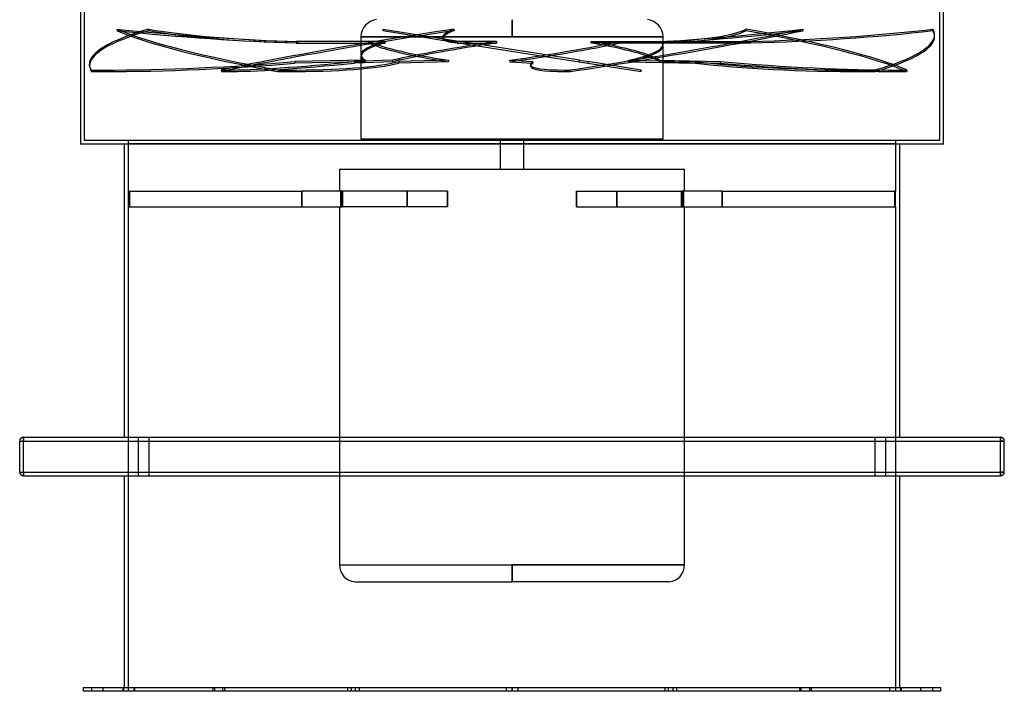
# Model space of a CAD drawing. Header units: millimetres. Extents: x -635 to 635, y -772 to 772.
# Tile 1 of 32: x -635 to 635, y -772 to 95. Entities that reach past the tile are written whole.
import ezdxf

# ---------------------------------------------------------------- set-up
doc = ezdxf.new("R2010")
doc.units = ezdxf.units.MM
doc.layers.add('HIDDEN', color=7, linetype='Continuous')
doc.layers.add('THICK', color=7, linetype='Continuous')

msp = doc.modelspace()

# ---------------------------------------------------------------- linework, layer by layer
at = {"layer": 'HIDDEN'}
for p, q in [((-551.5, -60.5), (-551.5, 771.5)), ((551.5, 771.5), (551.5, -60.5)), ((0, 73.2), (0, 95.3)), ((0, 95.3), (0, 73.2)), ((-509.3, 83.1), (-509.5, 81.2)), ((-468.6, 83.1), (-468.6, 81.2)), ((-166.5, 83.1), (-166.8, 81.2)), ((-166.8, 81.2), (-66.3, 65.2)), ((-166.5, 83.1), (-66, 67.2)), ((-75.1, 83.1), (-74.8, 81.2)), ((301.7, 83.1), (301.5, 81.2)), ((375, 83.1), (375.3, 81.2)), ((542.7, 83.1), (542.8, 81.2)), ((-164, 67.2), (-278.3, 67.2)), ((-278.3, 67.2), (-278.2, 65.2)), ((-278.2, 65.2), (-163.8, 65.2)), ((-276.1, 67.2), (-276.3, 65.2)), ((-276.3, 65.2), (-184.5, 65.2)), ((-184.4, 67.2), (-276.1, 67.2)), ((-194.8, 73.2), (-194.8, 49.9)), ((-194.8, 73.2), (0, 73.2)), ((0, 73.2), (-194.8, 73.2)), ((-89.2, 71.1), (-89.5, 73.1)), ((-20.1, 67.2), (-71, 67.2)), ((-71, 67.2), (-70.7, 65.2)), ((-70.7, 65.2), (-19.8, 65.2)), ((-66, 67.2), (-66.3, 65.2)), ((-66.3, 65.2), (86.8, 41)), ((-66.3, 65.2), (-66.3, 65.2)), ((87.1, 43), (-66, 67.2)), ((-66, 67.2), (-66, 67.2)), ((0, 73.2), (194.8, 73.2)), ((194.8, 73.2), (0, 73.2)), ((193.6, 65.2), (101.9, 65.2)), ((102.2, 67.2), (193.8, 67.2)), ((138.9, 67.2), (189.8, 67.2)), ((190.1, 65.2), (139.2, 65.2)), ((189.8, 67.2), (190.1, 65.2)), ((193.3, 67.2), (307.7, 67.2)), ((307.7, 65.2), (193.3, 65.2)), ((193.8, 67.2), (193.6, 65.2)), ((194.8, 63.6), (194.8, 73.2)), ((307.7, 67.2), (307.7, 65.2)), ((545.1, 74), (545, 76)), ((194.8, -59), (194.8, 61.6)), ((-189.2, 43), (-280.3, 41.2)), ((-280.3, 41.2), (-280.2, 39.3)), ((-189.3, 41), (-280.2, 39.3)), ((-154.1, 43), (-203.4, 41.2)), ((-203.4, 41.2), (-203.1, 39.3)), ((-153.9, 41), (-203.1, 39.3)), ((-194.8, 47.9), (-194.8, -59)), ((-146.1, 41.2), (-146.3, 39.3)), ((-82.2, 41), (-146.3, 39.3)), ((-81.9, 43), (-146.1, 41.2)), ((-2.9, 43), (26.6, 41.2)), ((-2.5, 41), (26.9, 39.3)), ((26.6, 41.2), (26.9, 39.3)), ((86.8, 41), (97.8, 39.3)), ((87.1, 43), (98.1, 41.2)), ((98.1, 41.2), (97.8, 39.3)), ((97.8, 39.3), (166.4, 28.4)), ((166.7, 30.4), (98.1, 41.2)), ((150.5, 43), (236.6, 41.2)), ((150.7, 41), (236.7, 39.3)), ((190.4, 41), (268.3, 39.3)), ((190.5, 43), (268.5, 41.2)), ((236.6, 41.2), (236.7, 39.3)), ((268.5, 41.2), (268.3, 39.3)), ((-545, 35.6), (-545, 37.6)), ((-542.7, 30.4), (-542.6, 28.4)), ((-528.3, 28.4), (-528.4, 30.4)), ((-375, 30.4), (-374.7, 28.4)), ((-368.5, 28.4), (-368.8, 30.4)), ((-301.7, 30.4), (-301.9, 28.4)), ((-290.2, 28.4), (-290, 30.4)), ((24.2, 35.1), (23.9, 37.1)), ((68.7, 28.4), (68.4, 30.4)), ((75.1, 30.4), (75.4, 28.4)), ((166.5, 30.4), (166.1, 28.4)), ((166.4, 28.4), (166.7, 30.4)), ((454.2, 28.4), (454.2, 30.4)), ((468.6, 30.4), (468.7, 28.4)), ((497.7, 28.4), (497.9, 30.4)), ((509.3, 30.4), (509.1, 28.4)), ((551.5, -60.5), (-551.5, -60.5)), ((-495, -60.5), (-495, -64.5)), ((194.8, -59), (-194.8, -59)), ((-15, -97.5), (-15, -59)), ((15, -59), (15, -97.5)), ((495, -64.5), (495, -60.5)), ((-495, -64.5), (495, -64.5)), ((-495, -64.5), (-495, -126.1)), ((495, -126.1), (495, -64.5)), ((-222.6, -97.5), (-222.6, -126.1)), ((-222.6, -97.5), (222.6, -97.5)), ((222.6, -126.1), (222.6, -97.5)), ((-494.5, -126.1), (-495, -126.1)), ((-494.5, -146.1), (-494.5, -126.1)), ((-494.5, -126.1), (-270.9, -126.1)), ((-493.5, -126.1), (-493.5, -146.1)), ((-218.7, -126.1), (-270.9, -126.1)), ((-270.9, -126.1), (-270.9, -146.1)), ((-270.9, -146.1), (-270.9, -126.1)), ((-221, -126.1), (-221, -146.1)), ((-220.1, -146.1), (-220.1, -126.1)), ((-218.7, -146.1), (-218.7, -126.1)), ((-218.7, -126.1), (-218.7, -146.1)), ((-83.2, -126.1), (-218.7, -126.1)), ((-135.3, -126.1), (-135.3, -146.1)), ((-135.3, -146.1), (-135.3, -126.1)), ((-83.2, -146.1), (-83.2, -126.1)), ((-83.2, -126.1), (-83.2, -146.1)), ((83.2, -126.1), (83.2, -146.1)), ((83.2, -126.1), (218.7, -126.1)), ((83.2, -146.1), (83.2, -126.1)), ((135.3, -146.1), (135.3, -126.1)), ((135.3, -126.1), (135.3, -146.1)), ((270.9, -126.1), (218.7, -126.1)), ((218.7, -126.1), (218.7, -146.1)), ((218.7, -146.1), (218.7, -126.1)), ((220.1, -146.1), (220.1, -126.1)), ((221, -126.1), (221, -146.1)), ((270.9, -146.1), (270.9, -126.1)), ((270.9, -126.1), (270.9, -146.1)), ((270.9, -126.1), (493.5, -126.1)), ((495, -126.1), (493.5, -126.1)), ((493.5, -126.1), (493.5, -146.1)), ((494.5, -146.1), (494.5, -126.1)), ((-495, -146.1), (-495, -771.5)), ((-495, -146.1), (-494.5, -146.1)), ((-494.5, -146.1), (-270.9, -146.1)), ((-270.9, -146.1), (-218.7, -146.1)), ((-222.6, -146.1), (-222.6, -608.1)), ((-83.2, -146.1), (-218.7, -146.1)), ((83.2, -146.1), (218.7, -146.1)), ((218.7, -146.1), (270.9, -146.1)), ((222.6, -608.1), (222.6, -146.1)), ((270.9, -146.1), (493.5, -146.1)), ((493.5, -146.1), (495, -146.1)), ((495, -771.5), (495, -146.1)), ((-630, -443.5), (-630, -443.5)), ((-630, -443.5), (-630, -448.5)), ((-482, -443.5), (-482, -493.5)), ((-482, -443.5), (-482, -493.5)), ((-468, -493.5), (-468, -443.5)), ((-468, -493.5), (-468, -443.5)), ((468, -443.5), (468, -493.5)), ((468, -443.5), (468, -493.5)), ((482, -493.5), (482, -443.5)), ((482, -493.5), (482, -443.5)), ((630, -443.5), (630, -448.5)), ((630, -443.5), (630, -443.5)), ((-635, -448.5), (-635, -448.5)), ((-635, -448.5), (-630, -448.5)), ((-630, -448.5), (630, -448.5)), ((-630, -488.5), (-630, -448.5)), ((630, -448.5), (635, -448.5)), ((630, -488.5), (630, -448.5)), ((635, -448.5), (635, -448.5)), ((-635, -488.5), (-630, -488.5)), ((-635, -488.5), (-635, -488.5)), ((-630, -488.5), (-630, -493.5)), ((-630, -488.5), (630, -488.5)), ((-630, -493.5), (-630, -493.5)), ((630, -488.5), (630, -493.5)), ((630, -488.5), (635, -488.5)), ((630, -493.5), (630, -493.5)), ((635, -488.5), (635, -488.5)), ((-222.6, -608.1), (0, -608.1)), ((-222.6, -608.1), (0, -608.1)), ((0, -608.1), (0, -630.3)), ((0, -608.1), (222.6, -608.1)), ((222.6, -608.1), (0, -608.1)), ((0, -630.3), (0, -608.1)), ((-202.4, -630.3), (0, -630.3)), ((202.4, -630.3), (0, -630.3)), ((-542.5, -766.5), (-542.5, -771.5)), ((-527.5, -771.5), (-527.5, -766.5)), ((-501.8, -766.5), (-501.8, -771.5)), ((-501.8, -766.5), (-501.8, -771.5)), ((-501.2, -766.5), (-501.2, -771.5)), ((-501.2, -766.5), (-501.2, -771.5)), ((-487.3, -771.5), (-487.3, -766.5)), ((-487.3, -771.5), (-487.3, -766.5)), ((-486.8, -766.5), (-486.8, -771.5)), ((-486.8, -766.5), (-486.8, -771.5)), ((-385.8, -766.5), (-385.8, -771.5)), ((-385.8, -766.5), (-385.8, -771.5)), ((-383.6, -766.5), (-383.6, -771.5)), ((-383.6, -766.5), (-383.6, -771.5)), ((-373, -771.5), (-373, -766.5)), ((-373, -771.5), (-373, -766.5)), ((-370.8, -766.5), (-370.8, -771.5)), ((-370.8, -766.5), (-370.8, -771.5)), ((-212.2, -766.5), (-212.2, -771.5)), ((-212.2, -766.5), (-212.2, -771.5)), ((-207.6, -766.5), (-207.6, -771.5)), ((-207.6, -766.5), (-207.6, -771.5)), ((-201.9, -771.5), (-201.9, -766.5)), ((-201.9, -771.5), (-201.9, -766.5)), ((-197.2, -766.5), (-197.2, -771.5)), ((-197.2, -766.5), (-197.2, -771.5)), ((-7.5, -766.5), (-7.5, -771.5)), ((-7.5, -766.5), (-7.5, -771.5)), ((0, -766.5), (0, -771.5)), ((0, -771.5), (0, -766.5)), ((0, -766.5), (0, -771.5)), ((0, -771.5), (0, -766.5)), ((7.5, -766.5), (7.5, -771.5)), ((7.5, -766.5), (7.5, -771.5)), ((197.2, -766.5), (197.2, -771.5)), ((197.2, -766.5), (197.2, -771.5)), ((201.9, -771.5), (201.9, -766.5)), ((201.9, -771.5), (201.9, -766.5)), ((207.6, -766.5), (207.6, -771.5)), ((207.6, -766.5), (207.6, -771.5)), ((212.2, -766.5), (212.2, -771.5)), ((212.2, -766.5), (212.2, -771.5)), ((370.8, -766.5), (370.8, -771.5)), ((370.8, -766.5), (370.8, -771.5)), ((373, -771.5), (373, -766.5)), ((373, -771.5), (373, -766.5)), ((383.6, -766.5), (383.6, -771.5)), ((383.6, -766.5), (383.6, -771.5)), ((385.8, -766.5), (385.8, -771.5)), ((385.8, -766.5), (385.8, -771.5)), ((486.8, -766.5), (486.8, -771.5)), ((486.8, -766.5), (486.8, -771.5)), ((487.3, -771.5), (487.3, -766.5)), ((487.3, -771.5), (487.3, -766.5)), ((501.2, -766.5), (501.2, -771.5)), ((501.2, -766.5), (501.2, -771.5)), ((501.8, -766.5), (501.8, -771.5)), ((501.8, -766.5), (501.8, -771.5)), ((527.5, -771.5), (527.5, -766.5)), ((542.5, -766.5), (542.5, -771.5))]:
    msp.add_line(p, q, dxfattribs=at)
for centre, start, end in [((-172.5, 73.2), 95.433, 180), ((172.5, 73.2), 0, 84.567), ((-200.3, -608.1), 180, 264.567), ((200.3, -608.1), 275.433, 359.9999)]:
    msp.add_arc(centre, 22.3, start, end, dxfattribs=at)
for centre, major_axis, ratio, start_param, end_param in [((0, 56.8), (-545, -19.2), 0.152512, -0.541261, 0), ((0.1, 54.8), (545, 19.2), 0.152512, 2.600331, 3.141593), ((-490.5, 134), (-443, 43.8), 0.122305, 1.539885, 2.087418), ((-0.2, 54.8), (542.7, -53.6), 0.122305, -2.776507, -2.148188), ((0, 56.8), (-542.7, 53.6), 0.122305, 0.365086, 0.993405), ((-490.3, 135.9), (-443, 43.8), 0.122305, 1.539885, 2.087418), ((-111.5, 135.9), (-444.9, -15.7), 0.152512, 0.633538, 1.18107), ((-111.4, 134), (-444.9, -15.7), 0.152512, 0.633538, 1.18107), ((0, 56.8), (-539.9, -77), 0.067874, -1.440981, -0.812662), ((0.3, 54.8), (539.9, 77), 0.067874, 1.700612, 2.328931), ((351.3, 135.9), (-440.7, -62.9), 0.067874, -0.266181, -0.000001), ((351.5, 134), (-440.7, -62.9), 0.067874, -0.266181, -0.000001), ((0, 56.8), (-539.9, -77), 0.067874, 1.700612, 2.328931), ((0.3, 54.8), (539.9, 77), 0.067874, -1.440981, -0.812662), ((549.5, 135.9), (-440.7, -62.9), 0.067874, 0.606599, 1.154131), ((549.8, 134), (-440.7, -62.9), 0.067874, 0.606599, 1.154131), ((-133.3, 134), (-443, 43.8), 0.122305, 2.412666, 2.960198), ((-133.1, 135.9), (-443, 43.8), 0.122305, 2.412666, 2.960198), ((-0.2, 54.8), (542.7, -53.6), 0.122305, 0.365086, 0.993405), ((0, 56.8), (-542.7, 53.6), 0.122305, -2.776507, -2.148188), ((333.9, 135.9), (-444.9, -15.7), 0.152512, 1.506318, 2.053851), ((334, 134), (-444.9, -15.7), 0.152512, 1.506318, 2.053851), ((0, 56.8), (-545, -19.2), 0.152512, 3.141593, 3.22865), ((0.1, 54.8), (545, 19.2), 0.152512, 0, 0.087057), ((0, 56.8), (-194.8, -7), 0.154217, -0.575434, -0.005568), ((0, 54.8), (-194.8, -7), 0.154217, -0.577142, -0.005568), ((0, 483.7), (-123.3, -1229.7), 0.122616, -1.213035, -1.211327), ((0, 54.8), (-194.8, 19.5), 0.122616, 0.338318, 1.147334), ((0, 56.8), (-194.8, 19.5), 0.122616, 0.340026, 1.149027), ((0, 483.7), (-44.4, 1229.7), 0.154217, 1.910695, 1.912403), ((0, 56.8), (-194.8, -27.9), 0.067343, -1.477118, -0.668118), ((0, 54.8), (-194.8, -27.9), 0.067343, -1.478826, -0.66981), ((351.3, 135.9), (-440.7, -62.9), 0.067874, -0.000001, 0.281351), ((351.5, 134), (-440.7, -62.9), 0.067874, -0.000001, 0.281351), ((0, 483.7), (-176.3, 1229.7), 0.067343, 1.906609, 1.908317), ((0, 56.8), (-194.8, -27.9), 0.067343, 1.546407, 2.355408), ((0, 54.8), (-194.8, -27.9), 0.067343, 1.5481, 2.357116), ((0, 483.7), (-123.3, -1229.7), 0.122616, 1.235916, 1.237624), ((0, 54.8), (-194.8, 19.5), 0.122616, -2.917941, -2.108925), ((0, 56.8), (-194.8, 19.5), 0.122616, -2.919634, -2.110633), ((0, 483.7), (-176.3, 1229.7), 0.067343, -1.927625, -1.925917), ((0, 56.8), (-194.8, -7), 0.154217, 2.448091, 3.136025), ((0, 56.8), (-194.8, -7), 0.154217, 3.136025, 3.257092), ((0, 483.7), (-44.4, 1229.7), 0.154217, -1.923539, -1.921831), ((0, 54.8), (-194.8, -7), 0.154217, 3.136025, 3.2588), ((0, 56.8), (-545, -19.2), 0.152512, 2.600331, 3.141593), ((0.1, 54.8), (545, 19.2), 0.152512, -0.541261, 0), ((0, 54.8), (-194.8, -7), 0.154217, 2.449784, 3.136025), ((-430.5, 100), (-444.9, -15.7), 0.152512, 1.343694, 1.909748), ((-430.4, 98), (444.9, 15.7), 0.152512, -1.797898, -1.231845), ((27.4, 100), (-440.7, -62.9), 0.067874, 0.443975, 1.010028), ((27.6, 98), (440.7, 62.9), 0.067874, -2.697618, -2.131564), ((-564.4, 98), (443, -43.8), 0.122305, -0.891551, -0.325498), ((-564.2, 100), (-443, 43.8), 0.122305, 2.250042, 2.816095), ((0, 56.8), (-194.8, -7), 0.154217, -0.005568, 0.233567), ((0, 54.8), (-194.8, -7), 0.154217, -0.005568, 0.231874), ((0, -370.1), (-20.1, 1239.2), 0.156338, 1.22841, 1.230103), ((0, -370.1), (-164.9, 1239.2), 0.083673, 1.21981, 1.221502), ((0, -370.1), (-141, -1239.1), 0.108469, -1.898311, -1.896618), ((0, -370.1), (-185, 1239.2), 0.049113, -1.239968, -1.238276), ((464.6, 100), (-440.7, -62.9), 0.067874, -0.122078, 0), ((464.9, 98), (440.7, 62.9), 0.067874, 3.019514, 3.141593), ((0, -370.1), (-193.4, -1239.2), 0.018929, 1.911911, 1.913603), ((0, -370.1), (-67.9, 1239.2), 0.147316, -1.240709, -1.239016), ((0, -370.1), (-103.6, -1239.2), 0.133121, 1.920083, 1.921776), ((552, 100), (-444.9, -15.7), 0.152512, 0.777641, 1.343694), ((552.1, 98), (444.9, 15.7), 0.152512, -2.363952, -1.797898), ((223.5, 98), (443, -43.8), 0.122305, -1.457604, -0.891551), ((223.7, 100), (-443, 43.8), 0.122305, 1.683988, 2.250042), ((0, 56.8), (-545, -19.2), 0.152512, 0, 0.087057), ((0.1, 54.8), (545, 19.2), 0.152512, 3.141593, 3.22865), ((-430.5, 100), (-444.9, -15.7), 0.152512, 1.310477, 1.343694), ((-430.4, 98), (444.9, 15.7), 0.152512, -1.831116, -1.797898), ((27.4, 100), (-440.7, -62.9), 0.067874, 0.410758, 0.443975), ((27.6, 98), (440.7, 62.9), 0.067874, -2.730835, -2.697618), ((-564.4, 98), (443, -43.8), 0.122305, -0.924768, -0.891551), ((-564.2, 100), (-443, 43.8), 0.122305, 2.216824, 2.250042), ((464.6, 100), (-440.7, -62.9), 0.067874, 0, 0.443975), ((464.9, 98), (440.7, 62.9), 0.067874, -3.141592, -2.697618), ((464.6, 100), (-440.7, -62.9), 0.067874, 0.443975, 0.477192), ((464.9, 98), (440.7, 62.9), 0.067874, -2.697618, -2.6644), ((552, 100), (-444.9, -15.7), 0.152512, 1.343694, 1.376912), ((552.1, 98), (444.9, 15.7), 0.152512, -1.797898, -1.764681), ((223.5, 98), (443, -43.8), 0.122305, -0.891551, -0.858334), ((223.7, 100), (-443, 43.8), 0.122305, 2.250042, 2.283259)]:
    msp.add_ellipse(centre, major_axis=major_axis, ratio=ratio, start_param=start_param, end_param=end_param, dxfattribs=at)
at = {"layer": 'THICK'}
for p, q in [((-556.5, 766.5), (-556.5, -65.5)), ((556.5, -65.5), (556.5, 766.5)), ((556.5, -65.5), (-556.5, -65.5)), ((-500, -443.5), (-500, -65.5)), ((500, -65.5), (500, -443.5)), ((-630, -448.5), (-630, -443.5)), ((-630, -443.5), (630, -443.5)), ((630, -448.5), (630, -443.5)), ((-635, -448.5), (-630, -448.5)), ((-635, -488.5), (-635, -448.5)), ((-630, -448.5), (630, -448.5)), ((-630, -488.5), (-630, -448.5)), ((630, -488.5), (630, -448.5)), ((635, -448.5), (630, -448.5)), ((635, -488.5), (635, -448.5)), ((-635, -488.5), (-630, -488.5)), ((-630, -488.5), (630, -488.5)), ((-630, -493.5), (-630, -488.5)), ((-630, -493.5), (630, -493.5)), ((-500, -766.5), (-500, -493.5)), ((500, -493.5), (500, -766.5)), ((635, -488.5), (630, -488.5)), ((630, -493.5), (630, -488.5)), ((-552.5, -766.5), (552.5, -766.5)), ((-552.5, -771.5), (-552.5, -766.5)), ((552.5, -771.5), (-552.5, -771.5)), ((552.5, -766.5), (552.5, -771.5))]:
    msp.add_line(p, q, dxfattribs=at)
for centre, start, end in [((-630, -448.5), 90, 180), ((630, -448.5), 0, 90), ((-630, -488.5), 180, 270), ((630, -488.5), 270, 0)]:
    msp.add_arc(centre, 5, start, end, dxfattribs=at)

doc.saveas('drawing.dxf')
